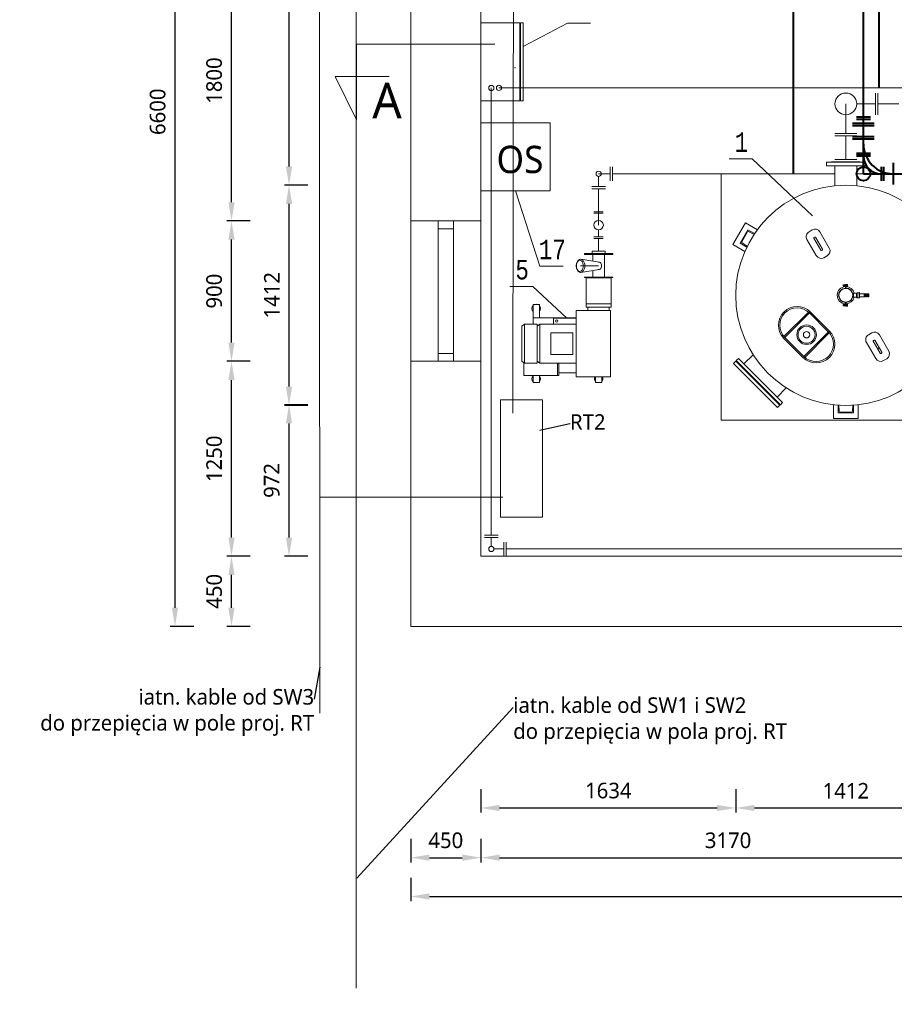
# Model space of a CAD drawing. Header units: millimetres. Extents: x 2992 to 87967, y -27051 to 43968.
# Tile 1 of 17: x 2992 to 8601, y -6792 to -479. Entities that reach past the tile are written whole.
import ezdxf
from ezdxf import colors
from ezdxf.entities.mleader import LeaderData, LeaderLine
from ezdxf.enums import TextEntityAlignment as Align
from ezdxf.math import Vec2, Vec3

# ---------------------------------------------------------------- set-up
doc = ezdxf.new("R2010")
doc.units = ezdxf.units.MM
doc.layers.get('0').update_dxf_attribs({"lineweight": 5})
doc.layers.add('_elektryka', color=7, linetype='Continuous', lineweight=18, true_color=0x000000)
for name, color, linetype, lineweight in [('a_armatura', 7, 'Continuous', 5), ('a_filtr', 7, 'Continuous', 9), ('a_kanał technologiczny', 252, 'Continuous', 9), ('a_powietrze do zbiorników', 42, 'Continuous', 5), ('a_technologia', 140, 'Continuous', 9), ('armatura', 7, 'Continuous', 9), ('instalacja chlor', 56, 'Continuous', 13), ('PRZEKRÓJ', 7, 'Continuous', 5), ('Q_URZĄDZENIA_TECHNOLOGICZN', 7, 'Continuous', 9), ('urządzenia', 7, 'Continuous', 20)]:
    doc.layers.add(name, color=color, linetype=linetype, lineweight=lineweight)
doc.layers.add('EL', color=1, linetype='Continuous')
doc.styles.add('LC-TXT-001-0', font='MONOTXT')
doc.styles.get("Standard").update_dxf_attribs({"font": 'arial.ttf'})
doc.styles.add('TrembuchetMS', font='trebuc.ttf', dxfattribs={"height": 100})
doc.dimstyles.new('andrzej', dxfattribs={"dimtxt": 100, "dimasz": 120, "dimexe": 30, "dimexo": 150, "dimgap": 60, "dimtad": 1, "dimdec": 0, "dimzin": 3, "dimdsep": 46, "dimtxsty": 'TrembuchetMS', "dimcen": 3, "dimazin": 2, "dimtfac": 1, "dimtdec": 0, "dimtofl": 0, "dimtmove": 0, "dimatfit": 3, "dimfxl": 0, "dimfrac": 1, "dimtolj": 1, "dimtzin": 0, "dimarcsym": 0})

# ---------------------------------------------------------------- blocks, each defined once
blk = doc.blocks.new('okno90')
at = {"color": 18, "true_color": 0x000000}
for p, q in [((38084.9, -5209.3), (38084.9, -5159.3)), ((38084.9, -5159.3), (38984.9, -5159.3)), ((38134.9, -5159.3), (38134.9, -5259.3)), ((38934.9, -5159.3), (38934.9, -5259.3)), ((38084.9, -5259.3), (38984.9, -5259.3))]:
    blk.add_line(p, q, dxfattribs=at)
blk.add_lwpolyline([(38984.9, -5434.3), (38984.9, -4984.3), (38084.9, -4984.3), (38084.9, -5434.3), (38984.9, -5434.3)], dxfattribs=at)
blk = doc.blocks.new('*D97')
at = {"layer": 'Defpoints', "color": 0, "linetype": 'ByBlock'}
for p in [(5499.7, -3646.9), (19719.7, -3646.9), (19719.7, -6101)]:
    blk.add_point(p, dxfattribs=at)
at = {"layer": 'PRZEKRÓJ', "color": 0, "lineweight": -2}
for p, q in [((5499.7, -5981), (5499.7, -6131)), ((19719.7, -5981), (19719.7, -6131)), ((5619.7, -6101), (19599.7, -6101))]:
    blk.add_line(p, q, dxfattribs=at)
at = {"layer": 'PRZEKRÓJ', "color": 0, "linetype": 'ByBlock'}
for points in [[(5619.7, -6081), (5619.7, -6121), (5499.7, -6101)], [(19599.7, -6121), (19599.7, -6081), (19719.7, -6101)]]:
    blk.add_solid(points, dxfattribs=at)
at = {"layer": 'PRZEKRÓJ', "color": 0, "linetype": 'ByBlock', "lineweight": 9, "insert": (12609.7, -5990.1), "char_height": 100, "attachment_point": 5, "style": 'TrembuchetMS'}
blk.add_mtext('\\A1;14220', dxfattribs=at)
blk = doc.blocks.new('*D98')
at = {"layer": 'Defpoints', "color": 0, "linetype": 'ByBlock'}
for p in [(5949.7, -3563.9), (5499.7, -4013.9), (5949.7, -5852.1)]:
    blk.add_point(p, dxfattribs=at)
at = {"layer": 'PRZEKRÓJ', "color": 0, "lineweight": -2}
for p, q in [((5499.7, -5732.1), (5499.7, -5882.1)), ((5949.7, -5732.1), (5949.7, -5882.1)), ((5619.7, -5852.1), (5829.7, -5852.1))]:
    blk.add_line(p, q, dxfattribs=at)
at = {"layer": 'PRZEKRÓJ', "color": 0, "linetype": 'ByBlock'}
for points in [[(5619.7, -5832.1), (5619.7, -5872.1), (5499.7, -5852.1)], [(5829.7, -5872.1), (5829.7, -5832.1), (5949.7, -5852.1)]]:
    blk.add_solid(points, dxfattribs=at)
at = {"layer": 'PRZEKRÓJ', "color": 0, "linetype": 'ByBlock', "lineweight": 9, "insert": (5724.7, -5741.2), "char_height": 100, "attachment_point": 5, "style": 'TrembuchetMS'}
blk.add_mtext('\\A1;450', dxfattribs=at)
blk = doc.blocks.new('*D99')
at = {"layer": 'Defpoints', "color": 0, "linetype": 'ByBlock'}
for p in [(5949.7, -3563.9), (9119.7, -4013.9), (9119.7, -5852.1)]:
    blk.add_point(p, dxfattribs=at)
at = {"layer": 'PRZEKRÓJ', "color": 0, "lineweight": -2}
for p, q in [((5949.7, -5732.1), (5949.7, -5882.1)), ((9119.7, -5732.1), (9119.7, -5882.1)), ((6069.7, -5852.1), (8999.7, -5852.1))]:
    blk.add_line(p, q, dxfattribs=at)
at = {"layer": 'PRZEKRÓJ', "color": 0, "linetype": 'ByBlock'}
for points in [[(6069.7, -5832.1), (6069.7, -5872.1), (5949.7, -5852.1)], [(8999.7, -5872.1), (8999.7, -5832.1), (9119.7, -5852.1)]]:
    blk.add_solid(points, dxfattribs=at)
at = {"layer": 'PRZEKRÓJ', "color": 0, "linetype": 'ByBlock', "lineweight": 9, "insert": (7534.7, -5741.2), "char_height": 100, "attachment_point": 5, "style": 'TrembuchetMS'}
blk.add_mtext('\\A1;3170', dxfattribs=at)
blk = doc.blocks.new('*D111')
at = {"layer": 'Defpoints', "color": 0, "linetype": 'ByBlock'}
for p in [(7583.9, -1643.4), (5949.7, -3316.9), (7583.9, -5533.4)]:
    blk.add_point(p, dxfattribs=at)
at = {"layer": 'PRZEKRÓJ', "color": 0, "lineweight": -2}
for p, q in [((5949.7, -5413.4), (5949.7, -5563.4)), ((7583.9, -5413.4), (7583.9, -5563.4)), ((6069.7, -5533.4), (7463.9, -5533.4))]:
    blk.add_line(p, q, dxfattribs=at)
at = {"layer": 'PRZEKRÓJ', "color": 0, "linetype": 'ByBlock'}
for points in [[(6069.7, -5513.4), (6069.7, -5553.4), (5949.7, -5533.4)], [(7463.9, -5553.4), (7463.9, -5513.4), (7583.9, -5533.4)]]:
    blk.add_solid(points, dxfattribs=at)
at = {"layer": 'PRZEKRÓJ', "color": 0, "linetype": 'ByBlock', "lineweight": 9, "insert": (6766.8, -5422.3), "char_height": 100, "attachment_point": 5, "style": 'TrembuchetMS'}
blk.add_mtext('\\A1;1634', dxfattribs=at)
blk = doc.blocks.new('*D112')
at = {"layer": 'Defpoints', "color": 0, "linetype": 'ByBlock'}
for p in [(7583.9, -1643.4), (8995.9, -1643.4), (8995.9, -5533.4)]:
    blk.add_point(p, dxfattribs=at)
at = {"layer": 'PRZEKRÓJ', "color": 0, "lineweight": -2}
for p, q in [((7583.9, -5413.4), (7583.9, -5563.4)), ((8995.9, -5413.4), (8995.9, -5563.4)), ((7703.9, -5533.4), (8875.9, -5533.4))]:
    blk.add_line(p, q, dxfattribs=at)
at = {"layer": 'PRZEKRÓJ', "color": 0, "linetype": 'ByBlock'}
for points in [[(7703.9, -5513.4), (7703.9, -5553.4), (7583.9, -5533.4)], [(8875.9, -5553.4), (8875.9, -5513.4), (8995.9, -5533.4)]]:
    blk.add_solid(points, dxfattribs=at)
at = {"layer": 'PRZEKRÓJ', "color": 0, "linetype": 'ByBlock', "lineweight": 9, "insert": (8289.9, -5423.2), "char_height": 100, "attachment_point": 5, "style": 'TrembuchetMS'}
blk.add_mtext('\\A1;1412', dxfattribs=at)
blk = doc.blocks.new('*D120')
at = {"layer": 'Defpoints', "color": 0, "linetype": 'ByBlock'}
for p in [(3988.1, 2230.4), (5499.7, 2230.4), (5499.7, -4369.6)]:
    blk.add_point(p, dxfattribs=at)
at = {"layer": 'PRZEKRÓJ', "color": 0, "lineweight": -2}
for p, q in [((4108.1, 2230.4), (3958.1, 2230.4)), ((3988.1, -4249.6), (3988.1, 2110.4)), ((4108.1, -4369.6), (3958.1, -4369.6))]:
    blk.add_line(p, q, dxfattribs=at)
at = {"layer": 'PRZEKRÓJ', "color": 0, "linetype": 'ByBlock'}
for points in [[(4008.1, 2110.4), (3968.1, 2110.4), (3988.1, 2230.4)], [(3968.1, -4249.6), (4008.1, -4249.6), (3988.1, -4369.6)]]:
    blk.add_solid(points, dxfattribs=at)
at = {"layer": 'PRZEKRÓJ', "color": 0, "linetype": 'ByBlock', "lineweight": 9, "insert": (3877, -1069.6), "char_height": 100, "attachment_point": 5, "rotation": 90, "style": 'TrembuchetMS'}
blk.add_mtext('\\A1;6600', dxfattribs=at)
blk = doc.blocks.new('*D121')
at = {"layer": 'Defpoints', "color": 0, "linetype": 'ByBlock'}
for p in [(4350.3, -3919.6), (5949.7, -3919.6), (5499.7, -4369.6)]:
    blk.add_point(p, dxfattribs=at)
at = {"layer": 'PRZEKRÓJ', "color": 0, "lineweight": -2}
for p, q in [((4470.3, -3919.6), (4320.3, -3919.6)), ((4350.3, -4249.6), (4350.3, -4039.6)), ((4470.3, -4369.6), (4320.3, -4369.6))]:
    blk.add_line(p, q, dxfattribs=at)
at = {"layer": 'PRZEKRÓJ', "color": 0, "linetype": 'ByBlock'}
for points in [[(4370.3, -4039.6), (4330.3, -4039.6), (4350.3, -3919.6)], [(4330.3, -4249.6), (4370.3, -4249.6), (4350.3, -4369.6)]]:
    blk.add_solid(points, dxfattribs=at)
at = {"layer": 'PRZEKRÓJ', "color": 0, "linetype": 'ByBlock', "lineweight": 9, "insert": (4239.4, -4144.6), "char_height": 100, "attachment_point": 5, "rotation": 90, "style": 'TrembuchetMS'}
blk.add_mtext('\\A1;450', dxfattribs=at)
blk = doc.blocks.new('*D122')
at = {"layer": 'Defpoints', "color": 0, "linetype": 'ByBlock'}
for p in [(4350.3, -2669.6), (5499.7, -2669.6), (5949.7, -3919.6)]:
    blk.add_point(p, dxfattribs=at)
at = {"layer": 'PRZEKRÓJ', "color": 0, "lineweight": -2}
for p, q in [((4470.3, -2669.6), (4320.3, -2669.6)), ((4350.3, -3799.6), (4350.3, -2789.6)), ((4470.3, -3919.6), (4320.3, -3919.6))]:
    blk.add_line(p, q, dxfattribs=at)
at = {"layer": 'PRZEKRÓJ', "color": 0, "linetype": 'ByBlock'}
for points in [[(4370.3, -2789.6), (4330.3, -2789.6), (4350.3, -2669.6)], [(4330.3, -3799.6), (4370.3, -3799.6), (4350.3, -3919.6)]]:
    blk.add_solid(points, dxfattribs=at)
at = {"layer": 'PRZEKRÓJ', "color": 0, "linetype": 'ByBlock', "lineweight": 9, "insert": (4239.4, -3294.6), "char_height": 100, "attachment_point": 5, "rotation": 90, "style": 'TrembuchetMS'}
blk.add_mtext('\\A1;1250', dxfattribs=at)
blk = doc.blocks.new('*D123')
at = {"layer": 'Defpoints', "color": 0, "linetype": 'ByBlock'}
for p in [(4350.3, -1769.6), (5499.7, -1769.6), (5499.7, -2669.6)]:
    blk.add_point(p, dxfattribs=at)
at = {"layer": 'PRZEKRÓJ', "color": 0, "lineweight": -2}
for p, q in [((4470.3, -1769.6), (4320.3, -1769.6)), ((4350.3, -2549.6), (4350.3, -1889.6)), ((4470.3, -2669.6), (4320.3, -2669.6))]:
    blk.add_line(p, q, dxfattribs=at)
at = {"layer": 'PRZEKRÓJ', "color": 0, "linetype": 'ByBlock'}
for points in [[(4370.3, -1889.6), (4330.3, -1889.6), (4350.3, -1769.6)], [(4330.3, -2549.6), (4370.3, -2549.6), (4350.3, -2669.6)]]:
    blk.add_solid(points, dxfattribs=at)
at = {"layer": 'PRZEKRÓJ', "color": 0, "linetype": 'ByBlock', "lineweight": 9, "insert": (4239.3, -2219.6), "char_height": 100, "attachment_point": 5, "rotation": 90, "style": 'TrembuchetMS'}
blk.add_mtext('\\A1;900', dxfattribs=at)
blk = doc.blocks.new('*D124')
at = {"layer": 'Defpoints', "color": 0, "linetype": 'ByBlock'}
for p in [(4350.3, 30.4), (5499.7, 30.4), (5499.7, -1769.6)]:
    blk.add_point(p, dxfattribs=at)
at = {"layer": 'PRZEKRÓJ', "color": 0, "lineweight": -2}
for p, q in [((4470.3, 30.4), (4320.3, 30.4)), ((4350.3, -1649.6), (4350.3, -89.6)), ((4470.3, -1769.6), (4320.3, -1769.6))]:
    blk.add_line(p, q, dxfattribs=at)
at = {"layer": 'PRZEKRÓJ', "color": 0, "linetype": 'ByBlock'}
for points in [[(4370.3, -89.6), (4330.3, -89.6), (4350.3, 30.4)], [(4330.3, -1649.6), (4370.3, -1649.6), (4350.3, -1769.6)]]:
    blk.add_solid(points, dxfattribs=at)
at = {"layer": 'PRZEKRÓJ', "color": 0, "linetype": 'ByBlock', "lineweight": 9, "insert": (4239.4, -869.6), "char_height": 100, "attachment_point": 5, "rotation": 90, "style": 'TrembuchetMS'}
blk.add_mtext('\\A1;1800', dxfattribs=at)
blk = doc.blocks.new('*D128')
at = {"layer": 'Defpoints', "color": 0, "linetype": 'ByBlock'}
for p in [(4719.2, -2947.6), (8209.9, -2947.6), (5949.7, -3919.6)]:
    blk.add_point(p, dxfattribs=at)
at = {"layer": 'PRZEKRÓJ', "color": 0, "lineweight": -2}
for p, q in [((4839.2, -2947.6), (4689.2, -2947.6)), ((4719.2, -3799.6), (4719.2, -3067.6)), ((4839.2, -3919.6), (4689.2, -3919.6))]:
    blk.add_line(p, q, dxfattribs=at)
at = {"layer": 'PRZEKRÓJ', "color": 0, "linetype": 'ByBlock'}
for points in [[(4739.2, -3067.6), (4699.2, -3067.6), (4719.2, -2947.6)], [(4699.2, -3799.6), (4739.2, -3799.6), (4719.2, -3919.6)]]:
    blk.add_solid(points, dxfattribs=at)
at = {"layer": 'PRZEKRÓJ', "color": 0, "linetype": 'ByBlock', "lineweight": 9, "insert": (4608.2, -3433.6), "char_height": 100, "attachment_point": 5, "rotation": 90, "style": 'TrembuchetMS'}
blk.add_mtext('\\A1;972', dxfattribs=at)
blk = doc.blocks.new('*D129')
at = {"layer": 'Defpoints', "color": 0, "linetype": 'ByBlock'}
for p in [(4719.2, -1540.1), (8289.9, -1540.1), (8289.9, -2952.1)]:
    blk.add_point(p, dxfattribs=at)
at = {"layer": 'PRZEKRÓJ', "color": 0, "lineweight": -2}
for p, q in [((4839.2, -1540.1), (4689.2, -1540.1)), ((4719.2, -2832.1), (4719.2, -1660.1)), ((4839.2, -2952.1), (4689.2, -2952.1))]:
    blk.add_line(p, q, dxfattribs=at)
at = {"layer": 'PRZEKRÓJ', "color": 0, "linetype": 'ByBlock'}
for points in [[(4739.2, -1660.1), (4699.2, -1660.1), (4719.2, -1540.1)], [(4699.2, -2832.1), (4739.2, -2832.1), (4719.2, -2952.1)]]:
    blk.add_solid(points, dxfattribs=at)
at = {"layer": 'PRZEKRÓJ', "color": 0, "linetype": 'ByBlock', "lineweight": 9, "insert": (4609, -2246.1), "char_height": 100, "attachment_point": 5, "rotation": 90, "style": 'TrembuchetMS'}
blk.add_mtext('\\A1;1412', dxfattribs=at)
blk = doc.blocks.new('*D130')
at = {"layer": 'Defpoints', "color": 0, "linetype": 'ByBlock'}
for p in [(4719.2, 1780.4), (5949.7, 1780.4), (8289.9, -1540.1)]:
    blk.add_point(p, dxfattribs=at)
at = {"layer": 'PRZEKRÓJ', "color": 0, "lineweight": -2}
for p, q in [((4839.2, 1780.4), (4689.2, 1780.4)), ((4719.2, -1420.1), (4719.2, 1660.4)), ((4839.2, -1540.1), (4689.2, -1540.1))]:
    blk.add_line(p, q, dxfattribs=at)
at = {"layer": 'PRZEKRÓJ', "color": 0, "linetype": 'ByBlock'}
for points in [[(4739.2, 1660.4), (4699.2, 1660.4), (4719.2, 1780.4)], [(4699.2, -1420.1), (4739.2, -1420.1), (4719.2, -1540.1)]]:
    blk.add_solid(points, dxfattribs=at)
at = {"layer": 'PRZEKRÓJ', "color": 0, "linetype": 'ByBlock', "lineweight": 9, "insert": (4608.4, 120.1), "char_height": 100, "attachment_point": 5, "rotation": 90, "style": 'TrembuchetMS'}
blk.add_mtext('\\A1;3320', dxfattribs=at)

msp = doc.modelspace()

# ---------------------------------------------------------------- linework, layer by layer
at = {"color": 250, "lineweight": 9, "true_color": 0x424242}
for p, q in [((5949.7, -499.5), (6199.7, -499.5)), ((6199.7, -999.5), (6199.7, -499.5)), ((6199.7, -504.5), (6204.7, -504.5)), ((6204.7, -999.5), (6204.7, -499.5)), ((6204.7, -499.5), (6219.7, -499.5)), ((6219.7, -999.5), (6219.7, -499.5)), ((6504.3, -501.2), (6219.7, -650.5)), ((6652.8, -501.2), (6504.3, -501.2)), ((5152.1, -636.4), (6039.7, -636.4)), ((5152.1, -636.4), (5152.1, -1120.5)), ((5014.4, -843), (5152.1, -1120.5)), ((5014.4, -843), (5360.6, -843)), ((5949.7, -999.5), (6199.7, -999.5)), ((6199.7, -994.5), (6204.7, -994.5)), ((6204.7, -999.5), (6219.7, -999.5)), ((7689.3, -1371), (7540.8, -1371)), ((7689.3, -1371), (8076.8, -1736.2)), ((6328.7, -2059.5), (6171.7, -1576.5)), ((6477.2, -2059.5), (6328.7, -2059.5))]:
    msp.add_line(p, q, dxfattribs=at)
at = {"color": 0, "lineweight": 9}
for q in [(6134.9, -2189.1), (6498, -2391.4)]:
    msp.add_line((6283.3, -2189.1), q, dxfattribs=at)
at = {"color": 18, "lineweight": 9, "true_color": 0x000000}
for points in [[(9119.7, -4369.6), (5499.7, -4369.6), (5499.7, 2230.4), (9549.7, 2230.4)], [(9119.7, -3919.6), (5949.7, -3919.6), (5949.7, 1780.4), (9549.7, 1780.4)]]:
    msp.add_lwpolyline(points, dxfattribs=at)
at = {"color": 250, "lineweight": 9, "true_color": 0x424242}
msp.add_circle((6167.9, -786.7), 1.5, dxfattribs=at)
at = {"color": 1, "lineweight": 40}
msp.add_circle((8402.8, -1467.1), 44.4, dxfattribs=at)
at = {"layer": '_elektryka', "color": 1, "linetype": 'ByBlock', "lineweight": 20}
msp.add_lwpolyline([(6168.3, 2319.5), (5149.1, 2319.5), (5149.1, -6688.9)], dxfattribs=at)
at = {"layer": 'a_armatura', "color": 250, "lineweight": 9, "true_color": 0x424242}
for p, q in [((8272, -2182.8), (8302, -2182.8)), ((8272.9, -2179.2), (8273.4, -2178.7)), ((8272.9, -2179.2), (8272.9, -2186.4)), ((8272.9, -2186.4), (8273.4, -2186.9)), ((8273.4, -2178.7), (8287.9, -2178.7)), ((8273.4, -2178.7), (8273.4, -2186.9)), ((8273.4, -2179.2), (8287.9, -2179.2)), ((8273.4, -2186.4), (8287.9, -2186.4)), ((8273.4, -2186.9), (8287.9, -2186.9)), ((8287.9, -2176.9), (8287.9, -2197.9)), ((8287.9, -2176.9), (8289.4, -2176.9)), ((8289.4, -2176.9), (8289.4, -2197.7)), ((8289.4, -2178.7), (8290.4, -2178.7)), ((8289.4, -2179.2), (8290.4, -2179.2)), ((8289.4, -2186.4), (8290.4, -2186.4)), ((8289.4, -2186.9), (8290.4, -2186.9)), ((8290.4, -2176.9), (8290.4, -2197.7)), ((8290.4, -2176.9), (8291.9, -2176.9)), ((8291.9, -2176.3), (8291.9, -2197.9)), ((8291.9, -2176.3), (8300.7, -2176.3)), ((8291.9, -2189.3), (8300.7, -2189.3)), ((8300.7, -2176.3), (8300.7, -2189.3)), ((8334.6, -2238.1), (8333.1, -2238.1)), ((8334.6, -2254.1), (8333.1, -2254.1)), ((8335.6, -2235.6), (8334.6, -2236.6)), ((8334.6, -2236.6), (8334.6, -2255.6)), ((8338.3, -2236.6), (8334.6, -2236.6)), ((8335.6, -2256.6), (8334.6, -2255.6)), ((8338.3, -2255.6), (8334.6, -2255.6)), ((8338.3, -2235.6), (8335.6, -2235.6)), ((8335.6, -2255.6), (8335.6, -2236.6)), ((8338.3, -2256.6), (8335.6, -2256.6)), ((8338.3, -2232.3), (8338.3, -2260)), ((8340.1, -2232.3), (8338.3, -2232.3)), ((8338.3, -2260), (8340.1, -2260)), ((8340.1, -2232.3), (8340.1, -2260)), ((8357.8, -2233.3), (8340.1, -2233.3)), ((8340.1, -2258.9), (8357.8, -2258.9)), ((8357.8, -2233.3), (8363.1, -2230)), ((8357.8, -2236.3), (8357.8, -2255.9)), ((8357.8, -2258.9), (8363.1, -2262.3)), ((8376.4, -2230), (8363.1, -2230)), ((8363.1, -2233), (8363.1, -2259.3)), ((8363.1, -2262.3), (8376.4, -2262.3)), ((8376.4, -2263.6), (8376.4, -2228.6)), ((8378.3, -2228.6), (8376.4, -2228.6)), ((8376.4, -2263.6), (8378.3, -2263.6)), ((8378.3, -2263.6), (8378.3, -2228.6)), ((8378.3, -2236.1), (8407.3, -2236.1)), ((8378.3, -2256.1), (8407.3, -2256.1)), ((8407.3, -2236.1), (8409.5, -2237.6)), ((8407.3, -2256.1), (8407.3, -2236.1)), ((8407.3, -2256.1), (8409.5, -2254.6)), ((8410.3, -2236.1), (8412.5, -2237.6)), ((8410.3, -2256.1), (8410.3, -2236.1)), ((8410.3, -2256.1), (8412.5, -2254.6)), ((8413.3, -2236.1), (8415.5, -2237.6)), ((8413.3, -2256.1), (8413.3, -2236.1)), ((8413.3, -2256.1), (8415.5, -2254.6)), ((8416.3, -2236.1), (8418.5, -2237.6)), ((8416.3, -2256.1), (8416.3, -2236.1)), ((8416.3, -2256.1), (8418.5, -2254.6)), ((8419.3, -2236.1), (8421.5, -2237.6)), ((8419.3, -2256.1), (8419.3, -2236.1)), ((8419.3, -2256.1), (8421.5, -2254.6)), ((8422.3, -2256.2), (8422.3, -2236.1)), ((8422.3, -2236.1), (8422.4, -2236.1)), ((8422.3, -2236.1), (8424.5, -2237.6)), ((8422.3, -2256.2), (8424.5, -2254.7)), ((8422.3, -2256.1), (8422.4, -2256.1)), ((8425.3, -2256.1), (8425.3, -2236.1)), ((8425.3, -2236.1), (8427.5, -2237.6)), ((8425.3, -2256.1), (8427.5, -2254.6)), ((8428.3, -2256.1), (8428.3, -2236.1)), ((8428.3, -2236.1), (8430.5, -2237.6)), ((8428.3, -2256.1), (8430.5, -2254.6)), ((8431.3, -2256.2), (8431.3, -2236.1)), ((8431.3, -2236.1), (8431.4, -2236.1)), ((8431.3, -2236.1), (8433.5, -2237.6)), ((8431.3, -2256.2), (8433.5, -2254.7)), ((8431.3, -2256.1), (8431.4, -2256.1)), ((8434.3, -2236.1), (8437.3, -2238.1)), ((8434.3, -2256.1), (8434.3, -2236.1)), ((8434.3, -2256.1), (8437.3, -2254.1)), ((8437.3, -2238.1), (8437.3, -2254.1)), ((8272, -2309.4), (8302, -2309.4)), ((8272.9, -2305.8), (8273.4, -2305.3)), ((8272.9, -2313), (8272.9, -2305.8)), ((8272.9, -2313), (8273.4, -2313.5)), ((8273.4, -2305.3), (8287.9, -2305.3)), ((8273.4, -2313.5), (8273.4, -2305.3)), ((8273.4, -2305.8), (8287.9, -2305.8)), ((8273.4, -2313), (8287.9, -2313)), ((8273.4, -2313.5), (8287.9, -2313.5)), ((8287.9, -2315.3), (8287.9, -2294.3)), ((8287.9, -2315.3), (8289.4, -2315.3)), ((8289.4, -2315.3), (8289.4, -2294.6)), ((8289.4, -2305.3), (8290.4, -2305.3)), ((8289.4, -2305.8), (8290.4, -2305.8)), ((8289.4, -2313), (8290.4, -2313)), ((8289.4, -2313.5), (8290.4, -2313.5)), ((8290.4, -2315.3), (8290.4, -2294.6)), ((8290.4, -2315.3), (8291.9, -2315.3)), ((8291.9, -2315.9), (8291.9, -2294.3)), ((8291.9, -2302.9), (8300.7, -2302.9)), ((8291.9, -2315.9), (8300.7, -2315.9)), ((8300.7, -2315.9), (8300.7, -2302.9))]:
    msp.add_line(p, q, dxfattribs=at)
msp.add_circle((8289.9, -2246.1), 44, dxfattribs=at)
for centre, radius, start, end in [((8289.9, -2246.1), 55.2, 92.07639, 267.92361), ((8289.9, -2246.1), 46, 93.60931, 266.39069), ((8284.7, -2197.2), 3.24, 276.00245, 346.61876), ((8286.8, -2197.7), 2.56, 273.60931, 0), ((8292.9, -2197.7), 2.56, 180, 266.39069), ((8289.9, -2246.1), 55.2, 13.38668, 87.92361), ((8295, -2197.2), 3.24, 193.38124, 263.99755), ((8289.9, -2246.1), 46, 12.17275, 86.39069), ((8289.9, -2246.1), 55.2, 272.07639, 346.61332), ((8289.9, -2246.1), 46, 273.60935, 347.82725), ((8409.8, -2237.2), 0.5, 236.14877, 0), ((8409.8, -2255), 0.5, 0, 123.85123), ((8412.8, -2237.2), 0.5, 236.14877, 0), ((8412.8, -2255), 0.5, 0, 123.85123), ((8415.8, -2237.2), 0.5, 236.14877, 0), ((8415.8, -2255), 0.5, 0, 123.85123), ((8418.8, -2237.2), 0.5, 236.14877, 0), ((8418.8, -2255), 0.5, 0, 123.85123), ((8421.8, -2237.2), 0.5, 236.30993, 0), ((8421.8, -2255), 0.5, 0, 123.69007), ((8424.8, -2237.2), 0.5, 235.42461, 0), ((8424.8, -2255.1), 0.5, 0, 124.57539), ((8427.8, -2237.2), 0.5, 236.30993, 0), ((8427.8, -2255), 0.5, 0, 123.69007), ((8430.8, -2237.2), 0.5, 236.30993, 0), ((8430.8, -2255), 0.5, 0, 123.69007), ((8433.8, -2237.2), 0.5, 235.42461, 0), ((8433.8, -2255.1), 0.5, 0, 124.57539), ((8284.7, -2295.1), 3.24, 13.38124, 83.99755), ((8286.8, -2294.6), 2.56, 0, 86.39069), ((8292.9, -2294.6), 2.56, 93.60931, 180), ((8295, -2295.1), 3.24, 96.00245, 166.39742)]:
    msp.add_arc(centre, radius, start, end, dxfattribs=at)
at = {"layer": 'a_filtr', "color": 250, "lineweight": 9, "true_color": 0x424242}
for p, q in [((8164.9, -1416.1), (8164.9, -1393.1)), ((8414.9, -1393.1), (8164.9, -1393.1)), ((8414.9, -1416.1), (8164.9, -1416.1)), ((8197.9, -1390.1), (8381.9, -1390.1)), ((8197.9, -1390.1), (8197.9, -1393.1)), ((8220, -1543.6), (8220, -1416.1)), ((8359.7, -1543.6), (8359.7, -1416.1)), ((8381.9, -1390.1), (8381.9, -1393.1)), ((8414.9, -1416.1), (8414.9, -1393.1)), ((7646, -1782), (7566, -1920.6)), ((7661.3, -1825.6), (7611.3, -1912.2)), ((7646, -1782), (7722.4, -1826.1)), ((7661.3, -1825.6), (7704.6, -1850.6)), ((8053.9, -1838.8), (8074.7, -1826.8)), ((7660.1, -1839.6), (7622.9, -1904.1)), ((7701.6, -1855.8), (7666.7, -1837.7)), ((7704.6, -1850.6), (7701.6, -1855.8)), ((8040.7, -1888), (8100.7, -1991.9)), ((8084.9, -1880.5), (8129.3, -1957.4)), ((8086.2, -1875.6), (8090.4, -1873.2)), ((8095.3, -1874.5), (8139.7, -1951.4)), ((8123.9, -1840), (8183.9, -1943.9)), ((7566, -1920.6), (7642.4, -1964.7)), ((7611.3, -1912.2), (7654.6, -1937.2)), ((7624.5, -1910.8), (7657.6, -1932)), ((7657.6, -1932), (7654.6, -1937.2)), ((8134.2, -1958.7), (8138.4, -1956.3)), ((8149.9, -2005.1), (8170.7, -1993.1)), ((7892.9, -2511.2), (8049.8, -2353.6)), ((7898.8, -2517.5), (8056.2, -2359.4)), ((8050.1, -2353.3), (8183.9, -2486.5)), ((8062.2, -2353.3), (8183.8, -2474.3)), ((7892.7, -2523.6), (8014.4, -2644.6)), ((7898.8, -2517.5), (8026.5, -2644.6)), ((8020.4, -2638.6), (8177.8, -2480.4)), ((8026.7, -2644.4), (8183.6, -2486.7)), ((8435.2, -2499.1), (8455.9, -2487.1)), ((8565.1, -2604.2), (8505.1, -2500.3)), ((8482, -2652.2), (8422, -2548.3)), ((8510.5, -2617.7), (8466.1, -2540.8)), ((8467.5, -2535.9), (8471.6, -2533.5)), ((8520.9, -2611.7), (8476.5, -2534.8)), ((7587.3, -2665.3), (7601.4, -2651.2)), ((7601.4, -2651.2), (7884.3, -2934)), ((7636.8, -2686.5), (7695.7, -2627.5)), ((8515.5, -2619), (8519.6, -2616.6)), ((7569.6, -2683), (7583.7, -2668.8)), ((7569.6, -2683), (7852.4, -2965.8)), ((7583.7, -2668.8), (7866.6, -2951.7)), ((7587.3, -2665.3), (7870.1, -2948.1)), ((7597.9, -2683), (7601.4, -2679.4)), ((8531.2, -2665.4), (8551.9, -2653.4)), ((7848.9, -2898.6), (7907.8, -2839.8)), ((7852.4, -2937.5), (7856, -2934)), ((7852.4, -2965.8), (7866.6, -2951.7)), ((7870.1, -2948.1), (7884.3, -2934)), ((8209.9, -3035.7), (8209.9, -2947.6)), ((8239.9, -2950.7), (8245.9, -2950.7)), ((8239.9, -3000.7), (8239.9, -2950.7)), ((8245.9, -2950.7), (8247.7, -2990)), ((8332.1, -2990), (8333.9, -2950.7)), ((8333.9, -2950.7), (8339.9, -2950.7)), ((8339.9, -3000.7), (8339.9, -2950.7)), ((8369.9, -3035.7), (8369.9, -2947.6)), ((8239.9, -3000.7), (8339.9, -3000.7)), ((8252.7, -2994.7), (8327.1, -2994.7)), ((8209.9, -3035.7), (8369.9, -3035.7))]:
    msp.add_line(p, q, dxfattribs=at)
for centre, radius in [((8289.9, -2246.1), 706), ((8038.3, -2499), 62.5), ((8038.3, -2499), 54.3), ((8038.3, -2499), 20.8), ((8498.1, -2586.7), 1.5)]:
    msp.add_circle(centre, radius, dxfattribs=at)
for centre, radius, start, end in [((8092.7, -1858), 36, 30, 120), ((7664.4, -1842.1), 5, 62.60256, 150), ((8071.9, -1870), 36, 120, 210), ((8088, -1878.7), 3.6, 120, 210), ((8092.2, -1876.3), 3.6, 30, 120), ((7627.2, -1906.6), 5, 150, 237.39744), ((8136.6, -1953.2), 3.6, 300, 30), ((8152.7, -1961.9), 36, 300, 30), ((8131.9, -1973.9), 36, 210, 300), ((8132.4, -1955.6), 3.6, 210, 300), ((7977.5, -2438.4), 120.1, 45.14, 225.14), ((7977.5, -2438.4), 111.5, 45.14, 225.14), ((8099.1, -2559.5), 120.1, 225.14, 45.14), ((8099.1, -2559.5), 111.5, 225.14, 45.14), ((8453.2, -2530.3), 36, 120, 210), ((8473.9, -2518.3), 36, 30, 120), ((8469.3, -2539), 3.6, 120, 210), ((8473.4, -2536.6), 3.6, 30, 120), ((8513.7, -2615.9), 3.6, 210, 300), ((8517.8, -2613.5), 3.6, 300, 30), ((8533.9, -2622.2), 36, 300, 30), ((8513.2, -2634.2), 36, 210, 300), ((8252.7, -2989.7), 5, 182.60256, 270), ((8327.1, -2989.7), 5, 270, 357.39744)]:
    msp.add_arc(centre, radius, start, end, dxfattribs=at)
at = {"layer": 'a_kanał technologiczny', "color": 250, "lineweight": 9, "true_color": 0x424242}
msp.add_lwpolyline([(8359.7, -1467.1), (9089.9, -1467.1), (9089.9, -3046.1), (7489.9, -3046.1), (7489.9, -1467.1), (8220, -1467.1)], dxfattribs=at)
at = {"layer": 'a_powietrze do zbiorników', "color": 1, "lineweight": 40}
msp.add_line((8504.7, -917.2), (8504.7, 64.8), dxfattribs=at)
at = {"layer": 'a_powietrze do zbiorników', "color": 250, "lineweight": 9, "true_color": 0x424242}
for p, q in [((6016.3, -917.2), (6016.3, -3784.6)), ((6065.4, -917.2), (14232.1, -917.2)), ((6778, -1422.7), (6778, -1511.6)), ((6793, -1422.7), (6793, -1511.6)), ((6778, -1467.1), (6704.7, -1467.1)), ((6704.7, -1547.8), (6704.7, -1483.8)), ((8220, -1467.1), (6793, -1467.1)), ((9345.2, -1467.1), (8359.7, -1467.1)), ((6749.1, -1547.8), (6660.2, -1547.8)), ((6749.1, -1562.8), (6660.2, -1562.8)), ((5971.9, -3784.6), (6060.8, -3784.6)), ((5971.9, -3799.6), (6060.8, -3799.6)), ((6016.3, -3799.6), (6016.3, -3856.2)), ((6097, -3828.5), (6097, -3917.4)), ((6112, -3828.5), (6112, -3917.4)), ((6097, -3872.9), (6033, -3872.9)), ((6112, -3872.9), (17026.6, -3872.9))]:
    msp.add_line(p, q, dxfattribs=at)
at = {"layer": 'a_powietrze do zbiorników', "color": 0, "lineweight": 9}
for p, q in [((6704.7, -1547.8), (6704.7, -1483.8)), ((6749.1, -1547.8), (6660.2, -1547.8)), ((6749.1, -1562.8), (6660.2, -1562.8)), ((6704.7, -1762.8), (6704.7, -1562.8)), ((6674.5, -1710.5), (6734.8, -1710.5)), ((6674.5, -1720.5), (6734.8, -1720.5)), ((6704.7, -1796.5), (6704.7, -1720.5)), ((6704.7, -1826.6), (6704.7, -1872.5)), ((6734.8, -1872.5), (6674.5, -1872.5)), ((6734.8, -1882.5), (6674.5, -1882.5)), ((6704.7, -1962.4), (6704.7, -1882.5))]:
    msp.add_line(p, q, dxfattribs=at)
at = {"layer": 'a_powietrze do zbiorników', "color": 250, "lineweight": 9, "true_color": 0x424242}
for centre in [(6016.3, -917.2), (6065.4, -916.6), (6704.7, -1467.1), (6016.3, -3872.9)]:
    msp.add_circle(centre, 16.7, dxfattribs=at)
at = {"layer": 'a_powietrze do zbiorników', "color": 0, "lineweight": 9}
for centre, radius in [((6704.7, -1467.1), 16.7), ((6704.7, -1796.5), 30.2), ((6704.7, -1796.5), 30.2)]:
    msp.add_circle(centre, radius, dxfattribs=at)
at = {"layer": 'a_technologia', "color": 1, "lineweight": 40}
for p, q in [((7954.8, -1467.1), (7954.8, 652.8)), ((8402.8, -1467.1), (8402.8, 36.6)), ((8447.2, -1105.1), (8358.3, -1105.1)), ((8447.2, -1120.1), (8358.3, -1120.1)), ((8332.9, -1143.1), (8472.6, -1143.1)), ((8332.9, -1158.1), (8472.6, -1158.1)), ((8472.6, -1229.6), (8332.9, -1229.6)), ((8472.6, -1244.6), (8332.9, -1244.6)), ((8447.2, -1337.6), (8358.3, -1337.6)), ((8358.3, -1337.6), (8447.2, -1337.6)), ((8447.2, -1352.6), (8358.3, -1352.6)), ((8358.3, -1352.6), (8447.2, -1352.6)), ((8517.3, -1422.7), (8517.3, -1511.6)), ((8532.3, -1422.7), (8532.3, -1511.6)), ((8593.3, -1397.3), (8593.3, -1537))]:
    msp.add_line(p, q, dxfattribs=at)
at = {"layer": 'a_technologia', "color": 250, "lineweight": 9, "true_color": 0x424242}
for p, q in [((8480.4, -1089), (8480.4, -949.3)), ((8480.4, -1089), (8480.4, -949.3)), ((8495.4, -1089), (8495.4, -949.3)), ((8495.4, -1089), (8495.4, -949.3)), ((8289.9, -1209.6), (8289.9, -1019.1)), ((8480.4, -1019.1), (8359.7, -1019.1)), ((8402.8, -1143.1), (8402.8, -1019.1)), ((8402.8, -1105.1), (8402.8, -1019.1)), ((8495.4, -1019.1), (8629.7, -1019.1)), ((8402.8, -1158.1), (8402.8, -1337.6)), ((8220, -1209.6), (8359.7, -1209.6)), ((8220, -1224.6), (8359.7, -1224.6)), ((8289.9, -1224.6), (8289.9, -1375.1)), ((8220, -1375.1), (8359.7, -1375.1)), ((8402.8, -1422.7), (8402.8, -1352.6))]:
    msp.add_line(p, q, dxfattribs=at)
for radius in [69.9, 69.8, 69.8]:
    msp.add_circle((8289.9, -1019.1), radius, dxfattribs=at)
at = {"layer": 'a_technologia', "color": 1, "lineweight": 40}
for centre, radius in [((8593.3, -1276.6), 190.5), ((8517.3, -1352.6), 114.5)]:
    msp.add_arc(centre, radius, 180, 270, dxfattribs=at)
at = {"layer": 'armatura', "color": 0, "lineweight": 9}
for p, q in [((6614.9, -1982.4), (6794.9, -1982.4)), ((6704.9, -2057.4), (6588.5, -2057.4)), ((6624.9, -2133.4), (6784.9, -2133.4)), ((6624.9, -2302.1), (6784.9, -2302.1)), ((6560.9, -2393.9), (6415.9, -2393.9)), ((6415.9, -2431.4), (6415.9, -2393.9)), ((6229.7, -2681.4), (6229.7, -2431.4)), ((6328.4, -2681.4), (6328.4, -2431.4)), ((6538.8, -2486.4), (6398.8, -2486.4)), ((6398.8, -2486.4), (6398.8, -2626.4)), ((6538.8, -2486.4), (6538.8, -2626.4)), ((6538.8, -2626.4), (6398.8, -2626.4))]:
    msp.add_line(p, q, dxfattribs=at)
msp.add_circle((6435.9, -2411.4), 7.5, dxfattribs=at)
for centre, radius, start, end in [((6615.9, -2057.1), 54, 160.7316, 180.30371), ((6615.9, -2057.7), 54, 179.69629, 199.2684), ((6596.6, -2049.9), 33.4, 134.5359, 161.5895), ((6596.6, -2065), 33.4, 198.4105, 225.4641), ((6584.9, -2037.9), 16.6, 91.58246, 134.93887), ((6584, -2037.9), 16.6, 45.06113, 88.41754), ((6572.3, -2049.9), 33.4, 18.4105, 45.4641), ((6572.3, -2065), 33.4, 314.5359, 341.5895), ((6553, -2057.1), 54, 359.69629, 19.2684), ((6553, -2057.7), 54, 340.7316, 0.30371), ((6584.9, -2077), 16.6, 225.06113, 268.41754), ((6584, -2077), 16.6, 271.58246, 314.93887), ((6304.9, -2331.4), 27.7, 136.11402, 223.88598), ((6304.9, -2331.4), 27.7, 64.27674, 115.72326), ((6304.9, -2331.4), 27.8, 316.11402, 43.88598), ((6304.9, -2781.4), 27.7, 136.11402, 223.88598), ((6304.9, -2781.4), 27.7, 316.11402, 43.88598), ((6704.9, -2781.4), 27.8, 153.22741, 223.88598), ((6704.9, -2781.4), 27.8, 316.11402, 26.77259)]:
    msp.add_arc(centre, radius, start, end, dxfattribs=at)
at = {"layer": 'EL', "color": 1, "linetype": 'Continuous', "lineweight": 18, "ltscale": 100}
msp.add_lwpolyline([(6168.3, 2416), (4913.5, 2422.6), (4917.5, -4926.2)], dxfattribs=at)
at = {"layer": 'EL', "color": 0, "linetype": 'Continuous', "lineweight": 18}
msp.add_lwpolyline([(6154.1, -3001.7), (6160.7, 1614.1), (7584.9, 1614.1)], dxfattribs=at)
msp.add_lwpolyline([(6074.4, -3669.3), (6074.4, -2915.7), (6345.8, -2915.7), (6345.8, -3669.3)], close=True, dxfattribs=at)
at = {"layer": 'EL', "color": 18, "linetype": 'Continuous', "lineweight": 18, "ltscale": 100, "true_color": 0x000000}
msp.add_lwpolyline([(6089.8, -3539.8), (4917.5, -3539.8), (4917.5, -4926.2)], dxfattribs=at)
msp.add_lwpolyline([(6089.8, -3539.8), (4917.5, -3539.8), (4917.5, -4926.2)], dxfattribs=at)
at = {"layer": 'instalacja chlor', "color": 250, "lineweight": 9, "true_color": 0x424242}
msp.add_circle((6065.4, -916.6), 16.7, dxfattribs=at)
at = {"layer": 'PRZEKRÓJ', "color": 1, "linetype": 'ByBlock', "lineweight": 40}
msp.add_line((8402.8, -1467.1), (9389.7, -1467.1), dxfattribs=at)
at = {"layer": 'Q_URZĄDZENIA_TECHNOLOGICZN', "color": 250, "lineweight": 9, "true_color": 0x424242}
for p, q in [((6393.7, -1139.5), (5949.7, -1139.5)), ((6393.7, -1576.5), (6393.7, -1139.5)), ((5949.7, -1576.5), (6393.7, -1576.5))]:
    msp.add_line(p, q, dxfattribs=at)
at = {"layer": 'urządzenia', "color": 0, "lineweight": 9}
for p, q in [((6591.4, -2014.8), (6707.1, -2033.5)), ((6614.9, -1985.4), (6614.9, -1977.4)), ((6614.9, -1977.4), (6794.9, -1977.4)), ((6614.9, -1985.4), (6794.9, -1985.4)), ((6663.9, -1977.4), (6663.9, -1962.4)), ((6663.9, -1962.4), (6745.9, -1962.4)), ((6666.9, -2027), (6666.9, -1985.4)), ((6742.9, -2129.4), (6742.9, -1985.4)), ((6745.9, -1977.4), (6745.9, -1962.4)), ((6794.9, -1985.4), (6794.9, -1977.4)), ((6591.4, -2100), (6707.1, -2081.4)), ((6614.9, -2129.4), (6794.9, -2129.4)), ((6614.9, -2129.4), (6614.9, -2132.4)), ((6614.9, -2132.4), (6794.9, -2132.4)), ((6624.9, -2322.9), (6624.9, -2133.4)), ((6666.9, -2129.4), (6666.9, -2087.9)), ((6784.9, -2322.9), (6784.9, -2133.4)), ((6794.9, -2129.4), (6794.9, -2132.4)), ((6324.9, -2306.4), (6284.9, -2306.4)), ((6284.9, -2431.4), (6284.9, -2306.4)), ((6324.9, -2391.4), (6324.9, -2306.4)), ((6624.9, -2322.9), (6784.9, -2322.9)), ((6636.5, -2343.9), (6636.5, -2322.9)), ((6773.3, -2343.9), (6773.3, -2322.9)), ((6560.9, -2391.4), (6284.9, -2391.4)), ((6780.9, -2343.9), (6560.9, -2343.9)), ((6560.9, -2768.9), (6560.9, -2343.9)), ((6780.9, -2768.9), (6780.9, -2343.9)), ((6229.7, -2431.4), (6212.8, -2443.8)), ((6212.8, -2669), (6212.8, -2443.8)), ((6311.4, -2431.4), (6229.7, -2431.4)), ((6328.4, -2431.4), (6311.4, -2443.8)), ((6311.4, -2681.4), (6311.4, -2431.4)), ((6560.9, -2431.4), (6328.4, -2431.4)), ((6229.7, -2681.4), (6212.8, -2669)), ((6224.2, -2760), (6224.2, -2677.4)), ((6311.4, -2681.4), (6229.7, -2681.4)), ((6328.4, -2681.4), (6311.4, -2669)), ((6560.9, -2681.4), (6328.4, -2681.4)), ((6440, -2760), (6440, -2681.4)), ((6449.2, -2760), (6449.2, -2681.4)), ((6449.2, -2760), (6224.2, -2760)), ((6284.9, -2760), (6284.9, -2806.4)), ((6324.9, -2760), (6324.9, -2806.4)), ((6560.9, -2743.9), (6449.2, -2743.9)), ((6780.9, -2768.9), (6560.9, -2768.9)), ((6684.9, -2768.9), (6684.9, -2806.4)), ((6724.9, -2768.9), (6724.9, -2806.4)), ((6324.9, -2806.4), (6284.9, -2806.4)), ((6724.9, -2806.4), (6684.9, -2806.4))]:
    msp.add_line(p, q, dxfattribs=at)
for centre, radius, start, end in [((6589, -2035.4), 20.8, 91.3764, 133.66106), ((6588, -2035.4), 20.8, 46.33894, 88.6236), ((6622.6, -2057.1), 61.8, 160.05194, 180.29881), ((6622.6, -2057.8), 61.8, 179.70119, 199.94806), ((6601.7, -2048.9), 39.3, 133.39726, 160.85446), ((6601.7, -2066), 39.3, 199.14554, 226.60274), ((6575.3, -2048.9), 39.3, 19.14554, 46.60274), ((6575.3, -2066), 39.3, 313.39726, 340.85446), ((6554.3, -2057.1), 61.8, 359.70119, 19.94806), ((6554.3, -2057.8), 61.8, 340.05194, 0.29881), ((6704.7, -2048.1), 14.8, 51.44844, 89.30218), ((6704.7, -2066.7), 14.8, 270.69782, 308.55156), ((6700.2, -2053.9), 22.1, 22.4905, 51.35659), ((6700.2, -2061), 22.1, 308.64341, 337.5095), ((6692.6, -2057.3), 30.5, 359.7449, 23.02413), ((6692.6, -2057.6), 30.5, 336.97587, 0.2551), ((6589, -2079.5), 20.8, 226.33894, 268.6236), ((6588, -2079.5), 20.8, 271.3764, 313.66106)]:
    msp.add_arc(centre, radius, start, end, dxfattribs=at)

# ---------------------------------------------------------------- block references
at = {"color": 250, "lineweight": 9, "true_color": 0x424242, "rotation": 90}
msp.add_blockref('okno90', (515.4, -40754.5), dxfattribs=at)

# ---------------------------------------------------------------- texts
at = {"color": 250, "lineweight": 9, "true_color": 0x424242, "style": 'LC-TXT-001-0', "width": 0.8}
for s, p in [('1', (7620.1, -1326.5)), ('17', (6408, -2015))]:
    msp.add_text(s, height=125, dxfattribs=at).set_placement(p, align=Align.CENTER)
at = {"color": 0, "lineweight": 9, "style": 'LC-TXT-001-0', "width": 0.8}
msp.add_text('5', height=125, dxfattribs=at).set_placement((6214.2, -2144.6), align=Align.CENTER)
at = {"color": 250, "lineweight": 9, "true_color": 0x424242, "insert": (5442.2, -1111.2), "char_height": 226.8, "width": 363.225, "attachment_point": 9, "style": 'TrembuchetMS'}
msp.add_mtext('A', dxfattribs=at)
at = {"layer": 'Q_URZĄDZENIA_TECHNOLOGICZN', "color": 250, "lineweight": 9, "true_color": 0x424242, "style": 'TrembuchetMS', "width": 0.995}
msp.add_text('OS', height=175, dxfattribs=at).set_placement((6200.3, -1462.9), align=Align.CENTER)

# ---------------------------------------------------------------- dimensions: what is measured, and where the dimension line sits
at = {"layer": 'PRZEKRÓJ', "color": 250, "lineweight": 9, "true_color": 0x424242}
for base, p1, p2, picture, middle in [((3988.1, 2230.4), (5499.7, -4369.6), (5499.7, 2230.4), '*D120', (3877, -1069.6)), ((4719.2, -1540.1), (8289.9, -2952.1), (8289.9, -1540.1), '*D129', (4609, -2246.1)), ((4719.2, -2947.6), (5949.7, -3919.6), (8209.9, -2947.6), '*D128', (4608.2, -3433.6)), ((4350.3, -3919.6), (5499.7, -4369.6), (5949.7, -3919.6), '*D121', (4239.4, -4144.6))]:
    dim = msp.add_linear_dim(base=base, p1=p1, p2=p2, angle=90, dimstyle='andrzej', dxfattribs=at)
    dim.commit()
    dim.dimension.update_dxf_attribs({"geometry": picture, "text_midpoint": middle})
for base, p1, p2, picture, middle in [((4719.2272, 1780.3731), (8289.8515, -1540.1231), (5949.6974, 1780.3731), '*D130', (4608.3518, 120.125)), ((4350.3, -1769.6), (5499.7, -2669.6), (5499.7, -1769.6), '*D123', (4239.3, -2219.6)), ((4350.3, -2669.6), (5949.7, -3919.6), (5499.7, -2669.6), '*D122', (4239.4, -3294.6))]:
    dim = msp.add_linear_dim(base=base, p1=p1, p2=p2, angle=90, dimstyle='andrzej', override={"dimtmove": 1}, dxfattribs=at)
    dim.commit()
    dim.dimension.update_dxf_attribs({"geometry": picture, "text_midpoint": middle})
at = {"layer": 'PRZEKRÓJ', "color": 18, "lineweight": 9, "true_color": 0x000000}
dim = msp.add_linear_dim(base=(4350.3, 30.4), p1=(5499.7, -1769.6), p2=(5499.7, 30.4), angle=90, dimstyle='andrzej', override={"dimtmove": 1}, dxfattribs=at)
dim.commit()
dim.dimension.update_dxf_attribs({"geometry": '*D124', "text_midpoint": (4239.4, -869.6)})
at = {"layer": 'PRZEKRÓJ', "color": 250, "lineweight": 9, "true_color": 0x424242}
for base, p1, p2, picture, middle in [((7583.9, -5533.4), (5949.7, -3316.9), (7583.9, -1643.4), '*D111', (6766.8, -5422.3)), ((5949.7, -5852.1), (5499.7, -4013.9), (5949.7, -3563.9), '*D98', (5724.7, -5741.2)), ((19719.7, -6101), (5499.7, -3646.9), (19719.7, -3646.9), '*D97', (12609.7, -5990.1))]:
    dim = msp.add_linear_dim(base=base, p1=p1, p2=p2, dimstyle='andrzej', dxfattribs=at)
    dim.commit()
    dim.dimension.update_dxf_attribs({"geometry": picture, "text_midpoint": middle})
for base, p1, p2, picture, middle in [((8995.9, -5533.4), (7583.9, -1643.4), (8995.9, -1643.4), '*D112', (8289.9, -5423.2)), ((9119.7, -5852.1), (5949.7, -3563.9), (9119.7, -4013.9), '*D99', (7534.7, -5741.2))]:
    dim = msp.add_linear_dim(base=base, p1=p1, p2=p2, dimstyle='andrzej', override={"dimtmove": 1}, dxfattribs=at)
    dim.commit()
    dim.dimension.update_dxf_attribs({"geometry": picture, "text_midpoint": middle})

# ---------------------------------------------------------------- leaders
at = {"layer": 'EL', "color": 18, "linetype": 'Continuous', "lineweight": 18, "true_color": 0x000000}
ml = msp.add_multileader_mtext('Standard', dxfattribs=at)
ml.set_content('{\\fTrebuchet MS|b0|i0|c238|p34;RT2}', color=1)
ml.set_leader_properties()
ml.build(insert=Vec2(0, 0))
ml.multileader.update_dxf_attribs({"dogleg_length": 0.36, "arrow_head_size": 0.18})
ctx = ml.context
ctx.base_point, ctx.char_height, ctx.arrow_head_size, ctx.landing_gap_size, ctx.plane_origin = Vec3(6521.1, -3069.1), 100, 0.18, 0.09, Vec3(6376.4, -3110.7)
ctx.attachment_type = 2
notes = []
notes.append((ctx, [(0, (1, 1, 0), (6520.8, -3069.1), (1, 0), 0.36, [(0, [(6328.5, -3110.7)], 0, [])])]))
ctx.mtext.insert, ctx.mtext.flow_direction = Vec3(6521.2, -3008.9), 5
at = {"layer": 'EL', "linetype": 'Continuous', "lineweight": 18}
ml = msp.add_multileader_mtext('Standard', dxfattribs=at)
ml.set_content('{\\fTrebuchet MS|b0|i0|c238|p34;iatn. kable od SW3\\Pdo przepięcia w pole proj. RT}', color=1)
ml.set_leader_properties()
ml.build(insert=Vec2(0, 0))
ml.multileader.update_dxf_attribs({"dogleg_length": 0.36, "arrow_head_size": 0.18})
ctx = ml.context
ctx.base_point, ctx.char_height, ctx.arrow_head_size, ctx.landing_gap_size, ctx.plane_origin = Vec3(3049.9, -4835.8), 100, 0.18, 0.09, Vec3(2681.9, -4432.1)
ctx.text_align_type = 2
notes.append((ctx, [(0, (1, 1, 0), (4880.7, -4835.8), (-1, 0), 0.36, [(0, [(4917.3, -4630.4)], 0, [])])]))
ctx.mtext.insert, ctx.mtext.alignment, ctx.mtext.flow_direction = Vec3(4880.2, -4770.8), 3, 5
ml = msp.add_multileader_mtext('Standard', dxfattribs=at)
ml.set_content('{\\fTrebuchet MS|b0|i0|c238|p34;iatn. kable od SW1 i SW2\\Pdo przepięcia w pola proj. RT}', color=1)
ml.set_leader_properties()
ml.build(insert=Vec2(0, 0))
ml.multileader.update_dxf_attribs({"dogleg_length": 0.36, "arrow_head_size": 0.18})
ctx = ml.context
ctx.base_point, ctx.char_height, ctx.arrow_head_size, ctx.landing_gap_size, ctx.plane_origin = Vec3(6157, -4889.1), 100, 0.18, 0.09, Vec3(2919.4, -5784.7)
notes.append((ctx, [(0, (1, 1, 0), (6156.7, -4889.1), (1, 0), 0.36, [(0, [(5154.9, -5983)], 0, [])])]))
ctx.mtext.insert, ctx.mtext.flow_direction = Vec3(6157.1, -4824.1), 5
for ctx, leaders in notes:
    for number, flags, end, landing, length, lines in leaders:
        leader = LeaderData()
        leader.index, (leader.has_last_leader_line, leader.has_dogleg_vector, leader.attachment_direction) = number, flags
        leader.last_leader_point, leader.dogleg_vector, leader.dogleg_length = Vec3(end), Vec3(landing), length
        for number, points, colour, breaks in lines:
            line = LeaderLine()
            line.index, line.vertices, line.color, line.breaks = number, Vec3.list(points), colors.encode_raw_color(colour), breaks
            leader.lines.append(line)
        ctx.leaders.append(leader)

doc.saveas('drawing.dxf')
